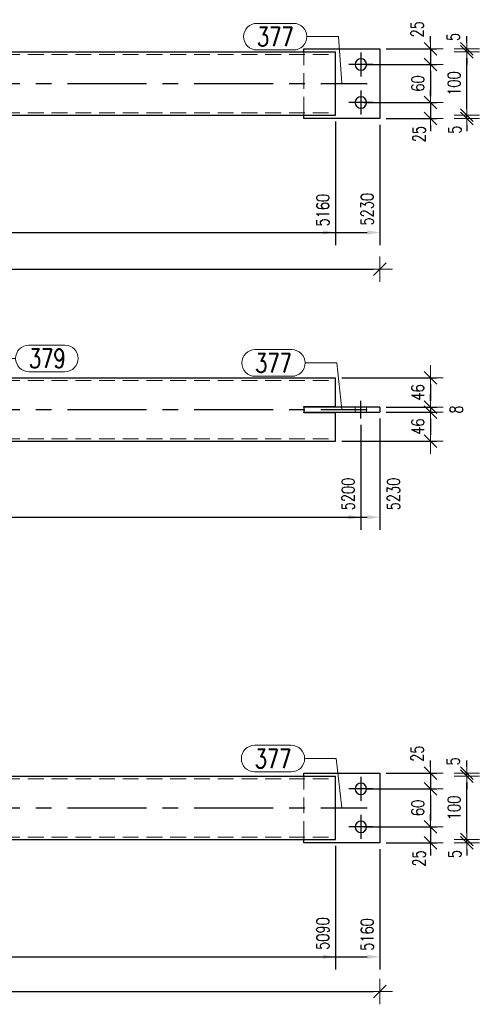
# Model space of a CAD drawing. Header units: millimetres. Extents: x -1005 to 207, y 18226 to 18896.
# Tile 21 of 50: x -393 to -321, y 18413 to 18569. Entities that reach past the tile are written whole.
import ezdxf

# ---------------------------------------------------------------- set-up
doc = ezdxf.new("R2010")
doc.units = ezdxf.units.MM
doc.header["$LTSCALE"] = 10
doc.linetypes.add('HIDDEN', pattern=[0.375, 0.25, -0.125])
doc.linetypes.add('MITTE', pattern=[2, 1.25, -0.25, 0.25, -0.25])
doc.layers.get('Defpoints').update_dxf_attribs({"color": 1})
for name, color, linetype, lineweight in [('PS_DIM', 4, 'Continuous', 13), ('PS_Hidden', 2, 'HIDDEN', 9), ('PS_Pos', 1, 'Continuous', 15), ('PS_Shape', 161, 'Continuous', 30), ('PS_SOLID', 7, 'Continuous', 30)]:
    doc.layers.add(name, color=color, linetype=linetype, lineweight=lineweight)
doc.layers.add('PS_Mid', color=5, linetype='MITTE')
doc.styles.add('simplex', font='simplex.shx', dxfattribs={"width": 0.75})
doc.dimstyles.new('1_10_GŁ_DS1-LS10', dxfattribs={"dimtxt": 2, "dimasz": 2, "dimexe": 2, "dimexo": 1, "dimgap": 1, "dimtad": 1, "dimjust": 4, "dimdec": 0, "dimlfac": 10, "dimtxsty": 'simplex', "dimblk1": 'NONE', "dimsah": 1, "dimcen": 2, "dimclrd": 256, "dimclre": 256, "dimclrt": 3, "dimadec": 1, "dimazin": 0, "dimtfac": 1, "dimtdec": 0, "dimtmove": 2, "dimatfit": 3, "dimfxl": 1, "dimarcsym": 0})
doc.dimstyles.new('1_10_PRZ', dxfattribs={"dimtxt": 2, "dimasz": 1, "dimexe": 2, "dimexo": 5, "dimgap": 1, "dimtad": 1, "dimdec": 0, "dimlfac": 10, "dimtxsty": 'simplex', "dimblk": 'dimznak', "dimcen": 2, "dimse1": 1, "dimse2": 1, "dimclrt": 3, "dimadec": 1, "dimazin": 0, "dimtfac": 1, "dimtdec": 0, "dimtix": 1, "dimtmove": 2, "dimatfit": 3, "dimldrblk": 'dim-grot', "dimfxl": 1, "dimarcsym": 0})
doc.dimstyles.new('1_10_PRZ_DS1-LS10', dxfattribs={"dimtxt": 2, "dimasz": 1, "dimexe": 2, "dimexo": 5, "dimgap": 1, "dimtad": 1, "dimdec": 0, "dimlfac": 10, "dimtxsty": 'simplex', "dimblk": 'dimznak', "dimcen": 2, "dimse1": 1, "dimse2": 1, "dimclrt": 3, "dimadec": 1, "dimazin": 0, "dimtfac": 1, "dimtdec": 0, "dimtix": 1, "dimtmove": 2, "dimatfit": 3, "dimldrblk": 'dim-grot', "dimfxl": 1, "dimarcsym": 0})
doc.dimstyles.new('1_10_SC', dxfattribs={"dimtxt": 2, "dimasz": 1, "dimexe": 1, "dimexo": 1, "dimgap": 1, "dimtad": 1, "dimdec": 0, "dimlfac": 10, "dimtxsty": 'simplex', "dimblk": 'dimznak', "dimcen": 2, "dimclrd": 256, "dimclre": 256, "dimclrt": 3, "dimadec": 1, "dimazin": 0, "dimtfac": 1, "dimtdec": 0, "dimtix": 1, "dimtmove": 2, "dimatfit": 3, "dimldrblk": 'dim-grot', "dimfxl": 1, "dimarcsym": 0})

# ---------------------------------------------------------------- blocks, each defined once
blk = doc.blocks.new('dimznak')
at = {"color": 0}
for points in [[(0, 2), (0, -2)], [(-2, 0), (2, 0)]]:
    blk.add_lwpolyline(points, dxfattribs=at)
at = {"color": 2}
blk.add_lwpolyline([(1, 1), (-1, -1)], dxfattribs=at)
blk = doc.blocks.new('*D1498')
at = {"layer": 'Defpoints', "color": 0, "transparency": 16777216}
for p in [(-336.44, 18564.3), (-339.44, 18561.8), (-328.44, 18561.8)]:
    blk.add_point(p, dxfattribs=at)
at = {"layer": 'PS_DIM', "lineweight": -2, "transparency": 16777216}
for p, q in [((-328.44, 18565.3), (-328.44, 18566.3)), ((-335.44, 18564.3), (-327.44, 18564.3)), ((-328.44, 18564.3), (-328.44, 18561.8)), ((-338.44, 18561.8), (-327.44, 18561.8)), ((-328.44, 18560.8), (-328.44, 18559.8))]:
    blk.add_line(p, q, dxfattribs=at)
for p, rotation in [((-328.44, 18564.3), 270), ((-328.44, 18561.8), 90)]:
    blk.add_blockref('dimznak', p, dxfattribs=dict(at, rotation=rotation))
at = {"layer": 'PS_DIM', "color": 3, "transparency": 16777216, "insert": (-330.54, 18567.36), "char_height": 2, "attachment_point": 5, "rotation": 90, "style": 'simplex'}
blk.add_mtext('25', dxfattribs=at)
blk = doc.blocks.new('dim-grot')
blk.add_hatch(color=256).paths.add_polyline_path([(0, 0), (-2, 0.5), (-2, -0.5)])
blk.add_lwpolyline([(0, 0), (-2, 0.5), (-2, -0.5), (0, 0)])
blk = doc.blocks.new('*D1499')
at = {"layer": 'Defpoints', "color": 0, "transparency": 16777216}
for p in [(-339.44, 18561.8), (-339.97, 18555.8), (-328.44, 18555.8)]:
    blk.add_point(p, dxfattribs=at)
at = {"layer": 'PS_DIM', "lineweight": -2, "transparency": 16777216}
for p, q in [((-338.44, 18561.8), (-327.44, 18561.8)), ((-328.44, 18560.8), (-328.44, 18556.8)), ((-338.97, 18555.8), (-327.44, 18555.8))]:
    blk.add_line(p, q, dxfattribs=at)
for p, rotation in [((-328.44, 18561.8), 90), ((-328.44, 18555.8), 270)]:
    blk.add_blockref('dimznak', p, dxfattribs=dict(at, rotation=rotation))
at = {"layer": 'PS_DIM', "color": 3, "transparency": 16777216, "insert": (-330.44, 18558.8), "char_height": 2, "attachment_point": 5, "rotation": 90, "style": 'simplex'}
blk.add_mtext('60', dxfattribs=at)
blk = doc.blocks.new('*D1500')
at = {"layer": 'Defpoints', "color": 0, "transparency": 16777216}
for p in [(-339.97, 18555.8), (-336.44, 18553.3), (-328.44, 18553.3)]:
    blk.add_point(p, dxfattribs=at)
at = {"layer": 'PS_DIM', "lineweight": -2, "transparency": 16777216}
for p, q in [((-328.44, 18556.8), (-328.44, 18557.8)), ((-338.97, 18555.8), (-327.44, 18555.8)), ((-328.44, 18555.8), (-328.44, 18553.3)), ((-335.44, 18553.3), (-327.44, 18553.3)), ((-328.44, 18552.3), (-328.44, 18551.3))]:
    blk.add_line(p, q, dxfattribs=at)
for p, rotation in [((-328.44, 18555.8), 270), ((-328.44, 18553.3), 90)]:
    blk.add_blockref('dimznak', p, dxfattribs=dict(at, rotation=rotation))
at = {"layer": 'PS_DIM', "color": 3, "transparency": 16777216, "insert": (-330.25, 18550.82), "char_height": 2, "attachment_point": 5, "rotation": 90, "style": 'simplex'}
blk.add_mtext('25', dxfattribs=at)
blk = doc.blocks.new('*D1501')
at = {"layer": 'Defpoints', "color": 0, "transparency": 16777216}
for p in [(-343.44, 18553.8), (-322.73, 18553.8), (-348.44, 18553.3)]:
    blk.add_point(p, dxfattribs=at)
at = {"layer": 'PS_DIM', "color": 0, "lineweight": -2, "transparency": 16777216}
for p, q in [((-322.73, 18554.8), (-322.73, 18555.8)), ((-322.73, 18553.3), (-322.73, 18553.8)), ((-322.73, 18552.3), (-322.73, 18551.3))]:
    blk.add_line(p, q, dxfattribs=at)
for p, rotation in [((-322.73, 18553.8), 270), ((-322.73, 18553.3), 90)]:
    blk.add_blockref('dimznak', p, dxfattribs=dict(at, rotation=rotation))
at = {"layer": 'PS_DIM', "color": 3, "transparency": 16777216, "insert": (-324.61, 18551.51), "char_height": 2, "attachment_point": 5, "rotation": 90, "style": 'simplex'}
blk.add_mtext('5', dxfattribs=at)
blk = doc.blocks.new('*D1502')
at = {"layer": 'Defpoints', "color": 0, "transparency": 16777216}
for p in [(-343.44, 18563.8), (-322.73, 18563.8), (-343.44, 18553.8)]:
    blk.add_point(p, dxfattribs=at)
at = {"layer": 'PS_DIM', "color": 0, "lineweight": -2, "transparency": 16777216}
blk.add_line((-322.73, 18554.8), (-322.73, 18562.8), dxfattribs=at)
for p, rotation in [((-322.73, 18563.8), 90), ((-322.73, 18553.8), 270)]:
    blk.add_blockref('dimznak', p, dxfattribs=dict(at, rotation=rotation))
at = {"layer": 'PS_DIM', "color": 3, "transparency": 16777216, "insert": (-324.73, 18558.8), "char_height": 2, "attachment_point": 5, "rotation": 90, "style": 'simplex'}
blk.add_mtext('100', dxfattribs=at)
blk = doc.blocks.new('*D1503')
at = {"layer": 'Defpoints', "color": 0, "transparency": 16777216}
for p in [(-343.44, 18563.8), (-336.44, 18564.3), (-322.73, 18564.3)]:
    blk.add_point(p, dxfattribs=at)
at = {"layer": 'PS_DIM', "color": 0, "lineweight": -2, "transparency": 16777216}
for p, q in [((-322.73, 18565.3), (-322.73, 18566.3)), ((-322.73, 18563.8), (-322.73, 18564.3)), ((-322.73, 18562.8), (-322.73, 18561.8))]:
    blk.add_line(p, q, dxfattribs=at)
for p, rotation in [((-322.73, 18564.3), 270), ((-322.73, 18563.8), 90)]:
    blk.add_blockref('dimznak', p, dxfattribs=dict(at, rotation=rotation))
at = {"layer": 'PS_DIM', "color": 3, "transparency": 16777216, "insert": (-324.85, 18566.15), "char_height": 2, "attachment_point": 5, "rotation": 90, "style": 'simplex'}
blk.add_mtext('5', dxfattribs=at)
blk = doc.blocks.new('*D1504')
at = {"layer": 'Defpoints', "color": 0, "transparency": 16777216}
for p in [(-336.44, 18449.98), (-339.44, 18447.48), (-328.44, 18447.48)]:
    blk.add_point(p, dxfattribs=at)
at = {"layer": 'PS_DIM', "lineweight": -2, "transparency": 16777216}
for p, q in [((-328.44, 18450.98), (-328.44, 18451.98)), ((-335.44, 18449.98), (-327.44, 18449.98)), ((-328.44, 18449.98), (-328.44, 18447.48)), ((-338.44, 18447.48), (-327.44, 18447.48)), ((-328.44, 18446.48), (-328.44, 18445.48))]:
    blk.add_line(p, q, dxfattribs=at)
for p, rotation in [((-328.44, 18449.98), 270), ((-328.44, 18447.48), 90)]:
    blk.add_blockref('dimznak', p, dxfattribs=dict(at, rotation=rotation))
at = {"layer": 'PS_DIM', "color": 3, "transparency": 16777216, "insert": (-330.54, 18453.04), "char_height": 2, "attachment_point": 5, "rotation": 90, "style": 'simplex'}
blk.add_mtext('25', dxfattribs=at)
blk = doc.blocks.new('*D1505')
at = {"layer": 'Defpoints', "color": 0, "transparency": 16777216}
for p in [(-339.44, 18447.48), (-339.97, 18441.48), (-328.44, 18441.48)]:
    blk.add_point(p, dxfattribs=at)
at = {"layer": 'PS_DIM', "lineweight": -2, "transparency": 16777216}
for p, q in [((-338.44, 18447.48), (-327.44, 18447.48)), ((-328.44, 18446.48), (-328.44, 18442.48)), ((-338.97, 18441.48), (-327.44, 18441.48))]:
    blk.add_line(p, q, dxfattribs=at)
for p, rotation in [((-328.44, 18447.48), 90), ((-328.44, 18441.48), 270)]:
    blk.add_blockref('dimznak', p, dxfattribs=dict(at, rotation=rotation))
at = {"layer": 'PS_DIM', "color": 3, "transparency": 16777216, "insert": (-330.44, 18444.48), "char_height": 2, "attachment_point": 5, "rotation": 90, "style": 'simplex'}
blk.add_mtext('60', dxfattribs=at)
blk = doc.blocks.new('*D1506')
at = {"layer": 'Defpoints', "color": 0, "transparency": 16777216}
for p in [(-339.97, 18441.48), (-336.44, 18438.98), (-328.44, 18438.98)]:
    blk.add_point(p, dxfattribs=at)
at = {"layer": 'PS_DIM', "lineweight": -2, "transparency": 16777216}
for p, q in [((-328.44, 18442.48), (-328.44, 18443.48)), ((-338.97, 18441.48), (-327.44, 18441.48)), ((-328.44, 18441.48), (-328.44, 18438.98)), ((-335.44, 18438.98), (-327.44, 18438.98)), ((-328.44, 18437.98), (-328.44, 18436.98))]:
    blk.add_line(p, q, dxfattribs=at)
for p, rotation in [((-328.44, 18441.48), 270), ((-328.44, 18438.98), 90)]:
    blk.add_blockref('dimznak', p, dxfattribs=dict(at, rotation=rotation))
at = {"layer": 'PS_DIM', "color": 3, "transparency": 16777216, "insert": (-330.25, 18436.5), "char_height": 2, "attachment_point": 5, "rotation": 90, "style": 'simplex'}
blk.add_mtext('25', dxfattribs=at)
blk = doc.blocks.new('*D1507')
at = {"layer": 'Defpoints', "color": 0, "transparency": 16777216}
for p in [(-348.44, 18438.98), (-343.44, 18439.48), (-322.73, 18439.48)]:
    blk.add_point(p, dxfattribs=at)
at = {"layer": 'PS_DIM', "color": 0, "lineweight": -2, "transparency": 16777216}
for p, q in [((-322.73, 18440.48), (-322.73, 18441.48)), ((-322.73, 18438.98), (-322.73, 18439.48)), ((-322.73, 18437.98), (-322.73, 18436.98))]:
    blk.add_line(p, q, dxfattribs=at)
for p, rotation in [((-322.73, 18439.48), 270), ((-322.73, 18438.98), 90)]:
    blk.add_blockref('dimznak', p, dxfattribs=dict(at, rotation=rotation))
at = {"layer": 'PS_DIM', "color": 3, "transparency": 16777216, "insert": (-324.61, 18437.2), "char_height": 2, "attachment_point": 5, "rotation": 90, "style": 'simplex'}
blk.add_mtext('5', dxfattribs=at)
blk = doc.blocks.new('*D1508')
at = {"layer": 'Defpoints', "color": 0, "transparency": 16777216}
for p in [(-343.44, 18449.48), (-322.73, 18449.48), (-343.44, 18439.48)]:
    blk.add_point(p, dxfattribs=at)
at = {"layer": 'PS_DIM', "color": 0, "lineweight": -2, "transparency": 16777216}
blk.add_line((-322.73, 18440.48), (-322.73, 18448.48), dxfattribs=at)
for p, rotation in [((-322.73, 18449.48), 90), ((-322.73, 18439.48), 270)]:
    blk.add_blockref('dimznak', p, dxfattribs=dict(at, rotation=rotation))
at = {"layer": 'PS_DIM', "color": 3, "transparency": 16777216, "insert": (-324.73, 18444.48), "char_height": 2, "attachment_point": 5, "rotation": 90, "style": 'simplex'}
blk.add_mtext('100', dxfattribs=at)
blk = doc.blocks.new('*D1509')
at = {"layer": 'Defpoints', "color": 0, "transparency": 16777216}
for p in [(-336.44, 18449.98), (-322.73, 18449.98), (-343.44, 18449.48)]:
    blk.add_point(p, dxfattribs=at)
at = {"layer": 'PS_DIM', "color": 0, "lineweight": -2, "transparency": 16777216}
for p, q in [((-322.73, 18450.98), (-322.73, 18451.98)), ((-322.73, 18449.48), (-322.73, 18449.98)), ((-322.73, 18448.48), (-322.73, 18447.48))]:
    blk.add_line(p, q, dxfattribs=at)
for p, rotation in [((-322.73, 18449.98), 270), ((-322.73, 18449.48), 90)]:
    blk.add_blockref('dimznak', p, dxfattribs=dict(at, rotation=rotation))
at = {"layer": 'PS_DIM', "color": 3, "transparency": 16777216, "insert": (-324.85, 18451.83), "char_height": 2, "attachment_point": 5, "rotation": 90, "style": 'simplex'}
blk.add_mtext('5', dxfattribs=at)
blk = doc.blocks.new('*D1516')
at = {"layer": 'Defpoints', "color": 0, "transparency": 16777216}
for p in [(-343.44, 18512.35), (-336.44, 18507.75), (-328.44, 18507.75)]:
    blk.add_point(p, dxfattribs=at)
at = {"layer": 'PS_DIM', "lineweight": -2, "transparency": 16777216}
for p, q in [((-342.44, 18512.35), (-327.44, 18512.35)), ((-328.44, 18511.35), (-328.44, 18508.75)), ((-335.44, 18507.75), (-327.44, 18507.75))]:
    blk.add_line(p, q, dxfattribs=at)
for p, rotation in [((-328.44, 18512.35), 90), ((-328.44, 18507.75), 270)]:
    blk.add_blockref('dimznak', p, dxfattribs=dict(at, rotation=rotation))
at = {"layer": 'PS_DIM', "color": 3, "transparency": 16777216, "insert": (-330.44, 18510.05), "char_height": 2, "attachment_point": 5, "rotation": 90, "style": 'simplex'}
blk.add_mtext('46', dxfattribs=at)
blk = doc.blocks.new('*D1517')
at = {"layer": 'Defpoints', "color": 0, "transparency": 16777216}
for p in [(-336.44, 18507.75), (-336.44, 18506.95), (-328.44, 18506.95)]:
    blk.add_point(p, dxfattribs=at)
at = {"layer": 'PS_DIM', "lineweight": -2, "transparency": 16777216}
for p, q in [((-328.44, 18508.75), (-328.44, 18509.75)), ((-335.44, 18507.75), (-327.44, 18507.75)), ((-328.44, 18507.75), (-328.44, 18506.95)), ((-335.44, 18506.95), (-327.44, 18506.95)), ((-328.44, 18505.95), (-328.44, 18504.95))]:
    blk.add_line(p, q, dxfattribs=at)
for p, rotation in [((-328.44, 18507.75), 270), ((-328.44, 18506.95), 90)]:
    blk.add_blockref('dimznak', p, dxfattribs=dict(at, rotation=rotation))
at = {"layer": 'PS_DIM', "color": 3, "transparency": 16777216, "insert": (-324.37, 18507.35), "char_height": 2, "attachment_point": 5, "rotation": 90, "style": 'simplex'}
blk.add_mtext('8', dxfattribs=at)
blk = doc.blocks.new('*D1518')
at = {"layer": 'Defpoints', "color": 0, "transparency": 16777216}
for p in [(-336.44, 18506.95), (-343.44, 18502.35), (-328.44, 18502.35)]:
    blk.add_point(p, dxfattribs=at)
at = {"layer": 'PS_DIM', "lineweight": -2, "transparency": 16777216}
for p, q in [((-335.44, 18506.95), (-327.44, 18506.95)), ((-328.44, 18505.95), (-328.44, 18503.35)), ((-342.44, 18502.35), (-327.44, 18502.35))]:
    blk.add_line(p, q, dxfattribs=at)
for p, rotation in [((-328.44, 18506.95), 90), ((-328.44, 18502.35), 270)]:
    blk.add_blockref('dimznak', p, dxfattribs=dict(at, rotation=rotation))
at = {"layer": 'PS_DIM', "color": 3, "transparency": 16777216, "insert": (-330.44, 18504.65), "char_height": 2, "attachment_point": 5, "rotation": 90, "style": 'simplex'}
blk.add_mtext('46', dxfattribs=at)
blk = doc.blocks.new('*D1533')
at = {"layer": 'Defpoints', "color": 0, "transparency": 16777216}
for p in [(-510.15, 18553.8), (-343.44, 18553.8), (-343.44, 18535.3)]:
    blk.add_point(p, dxfattribs=at)
at = {"layer": 'PS_DIM', "lineweight": -2, "transparency": 16777216}
for p, q in [((-510.15, 18552.8), (-510.15, 18533.3)), ((-343.44, 18552.8), (-343.44, 18533.3)), ((-510.15, 18535.3), (-345.44, 18535.3))]:
    blk.add_line(p, q, dxfattribs=at)
at = {"layer": 'PS_DIM', "transparency": 16777216}
blk.add_solid([(-345.44, 18535.63), (-345.44, 18534.96), (-343.44, 18535.3)], dxfattribs=at)
at = {"layer": 'PS_DIM', "color": 3, "transparency": 16777216, "insert": (-345.46, 18538.82), "char_height": 2, "attachment_point": 5, "rotation": 90, "style": 'simplex'}
blk.add_mtext('5160', dxfattribs=at)
blk = doc.blocks.new('_None')
blk = doc.blocks.new('*D1534')
at = {"layer": 'Defpoints', "color": 0, "transparency": 16777216}
for p in [(-510.15, 18553.8), (-336.44, 18553.3), (-336.44, 18535.3)]:
    blk.add_point(p, dxfattribs=at)
at = {"layer": 'PS_DIM', "lineweight": -2, "transparency": 16777216}
for p, q in [((-510.15, 18552.8), (-510.15, 18533.3)), ((-336.44, 18552.3), (-336.44, 18533.3)), ((-510.15, 18535.3), (-338.44, 18535.3))]:
    blk.add_line(p, q, dxfattribs=at)
at = {"layer": 'PS_DIM', "transparency": 16777216}
blk.add_solid([(-338.44, 18535.63), (-338.44, 18534.96), (-336.44, 18535.3)], dxfattribs=at)
at = {"layer": 'PS_DIM', "color": 3, "transparency": 16777216, "insert": (-338.46, 18538.96), "char_height": 2, "attachment_point": 5, "rotation": 90, "style": 'simplex'}
blk.add_mtext('5230', dxfattribs=at)
blk = doc.blocks.new('*D1540')
at = {"layer": 'Defpoints', "color": 0, "transparency": 16777216}
for p in [(-339.44, 18505.95), (-510.15, 18502.35), (-339.44, 18490.35)]:
    blk.add_point(p, dxfattribs=at)
at = {"layer": 'PS_DIM', "lineweight": -2, "transparency": 16777216}
for p, q in [((-339.44, 18504.95), (-339.44, 18488.35)), ((-510.15, 18501.35), (-510.15, 18488.35)), ((-510.15, 18490.35), (-341.44, 18490.35))]:
    blk.add_line(p, q, dxfattribs=at)
at = {"layer": 'PS_DIM', "transparency": 16777216}
blk.add_solid([(-341.44, 18490.69), (-341.44, 18490.02), (-339.44, 18490.35)], dxfattribs=at)
at = {"layer": 'PS_DIM', "color": 3, "transparency": 16777216, "insert": (-341.46, 18494.02), "char_height": 2, "attachment_point": 5, "rotation": 90, "style": 'simplex'}
blk.add_mtext('5200', dxfattribs=at)
blk = doc.blocks.new('*D1541')
at = {"layer": 'Defpoints', "color": 0, "transparency": 16777216}
for p in [(-336.44, 18506.95), (-510.15, 18502.35), (-336.44, 18490.35)]:
    blk.add_point(p, dxfattribs=at)
at = {"layer": 'PS_DIM', "lineweight": -2, "transparency": 16777216}
for p, q in [((-336.44, 18505.95), (-336.44, 18488.35)), ((-510.15, 18501.35), (-510.15, 18488.35)), ((-510.15, 18490.35), (-338.44, 18490.35))]:
    blk.add_line(p, q, dxfattribs=at)
at = {"layer": 'PS_DIM', "transparency": 16777216}
blk.add_solid([(-338.44, 18490.69), (-338.44, 18490.02), (-336.44, 18490.35)], dxfattribs=at)
at = {"layer": 'PS_DIM', "color": 3, "transparency": 16777216, "insert": (-334.28, 18494.02), "char_height": 2, "attachment_point": 5, "rotation": 90, "style": 'simplex'}
blk.add_mtext('5230', dxfattribs=at)
blk = doc.blocks.new('*D1547')
at = {"layer": 'Defpoints', "color": 0, "transparency": 16777216}
for p in [(-510.15, 18439.48), (-343.44, 18439.48), (-343.44, 18420.98)]:
    blk.add_point(p, dxfattribs=at)
at = {"layer": 'PS_DIM', "lineweight": -2, "transparency": 16777216}
for p, q in [((-510.15, 18438.48), (-510.15, 18418.98)), ((-343.44, 18438.48), (-343.44, 18418.98)), ((-510.15, 18420.98), (-345.44, 18420.98))]:
    blk.add_line(p, q, dxfattribs=at)
at = {"layer": 'PS_DIM', "transparency": 16777216}
blk.add_solid([(-345.44, 18421.31), (-345.44, 18420.65), (-343.44, 18420.98)], dxfattribs=at)
at = {"layer": 'PS_DIM', "color": 3, "transparency": 16777216, "insert": (-345.46, 18424.64), "char_height": 2, "attachment_point": 5, "rotation": 90, "style": 'simplex'}
blk.add_mtext('5090', dxfattribs=at)
blk = doc.blocks.new('*D1548')
at = {"layer": 'Defpoints', "color": 0, "transparency": 16777216}
for p in [(-510.15, 18439.48), (-336.44, 18438.98), (-336.44, 18420.98)]:
    blk.add_point(p, dxfattribs=at)
at = {"layer": 'PS_DIM', "lineweight": -2, "transparency": 16777216}
for p, q in [((-510.15, 18438.48), (-510.15, 18418.98)), ((-336.44, 18437.98), (-336.44, 18418.98)), ((-510.15, 18420.98), (-338.44, 18420.98))]:
    blk.add_line(p, q, dxfattribs=at)
at = {"layer": 'PS_DIM', "transparency": 16777216}
blk.add_solid([(-338.44, 18421.31), (-338.44, 18420.65), (-336.44, 18420.98)], dxfattribs=at)
at = {"layer": 'PS_DIM', "color": 3, "transparency": 16777216, "insert": (-338.46, 18424.5), "char_height": 2, "attachment_point": 5, "rotation": 90, "style": 'simplex'}
blk.add_mtext('5160', dxfattribs=at)
blk = doc.blocks.new('*D1584')
at = {"layer": 'Defpoints', "color": 0, "transparency": 16777216}
for p in [(-517.15, 18558.8), (-336.44, 18558.8), (-336.44, 18529.51)]:
    blk.add_point(p, dxfattribs=at)
at = {"layer": 'PS_DIM', "color": 0, "lineweight": -2, "transparency": 16777216}
blk.add_line((-516.15, 18529.51), (-337.44, 18529.51), dxfattribs=at)
at = {"layer": 'PS_DIM', "color": 0, "lineweight": -2, "transparency": 16777216, "rotation": 180}
blk.add_blockref('dimznak', (-517.15, 18529.51), dxfattribs=at)
at = {"layer": 'PS_DIM', "color": 0, "lineweight": -2, "transparency": 16777216}
blk.add_blockref('dimznak', (-336.44, 18529.51), dxfattribs=at)
at = {"layer": 'PS_DIM', "color": 3, "transparency": 16777216, "insert": (-426.79, 18531.55), "char_height": 2, "attachment_point": 5, "style": 'simplex'}
blk.add_mtext('5300', dxfattribs=at)
blk = doc.blocks.new('*D1585')
at = {"layer": 'Defpoints', "color": 0, "transparency": 16777216}
for p in [(-517.15, 18444.48), (-336.44, 18444.48), (-336.44, 18415.48)]:
    blk.add_point(p, dxfattribs=at)
at = {"layer": 'PS_DIM', "color": 0, "lineweight": -2, "transparency": 16777216}
blk.add_line((-516.15, 18415.48), (-337.44, 18415.48), dxfattribs=at)
at = {"layer": 'PS_DIM', "color": 0, "lineweight": -2, "transparency": 16777216, "rotation": 180}
blk.add_blockref('dimznak', (-517.15, 18415.48), dxfattribs=at)
at = {"layer": 'PS_DIM', "color": 0, "lineweight": -2, "transparency": 16777216}
blk.add_blockref('dimznak', (-336.44, 18415.48), dxfattribs=at)
at = {"layer": 'PS_DIM', "color": 3, "transparency": 16777216, "insert": (-426.79, 18417.52), "char_height": 2, "attachment_point": 5, "style": 'simplex'}
blk.add_mtext('5230', dxfattribs=at)
blk = doc.blocks.new('*X683')
at = {"color": 1}
for p, q in [((-427.79, 18681.35), (-427.79, 18682.1)), ((-427.56, 18680.81), (-427.79, 18681.35)), ((-425.79, 18681.35), (-425.79, 18682.1)), ((-425.56, 18680.81), (-425.79, 18681.35)), ((-428.02, 18679.73), (-427.56, 18680.81)), ((-427.56, 18678.64), (-428.02, 18679.73)), ((-426.02, 18679.73), (-425.56, 18680.81)), ((-425.56, 18678.64), (-426.02, 18679.73)), ((-428.02, 18677.56), (-427.56, 18678.64)), ((-426.02, 18677.56), (-425.56, 18678.64)), ((-427.56, 18676.48), (-428.02, 18677.56)), ((-425.56, 18676.48), (-426.02, 18677.56)), ((-428.02, 18675.39), (-427.56, 18676.48)), ((-427.56, 18674.31), (-428.02, 18675.39)), ((-426.02, 18675.39), (-425.56, 18676.48)), ((-425.56, 18674.31), (-426.02, 18675.39)), ((-428.02, 18673.23), (-427.56, 18674.31)), ((-426.02, 18673.23), (-425.56, 18674.31)), ((-427.79, 18672.68), (-428.02, 18673.23)), ((-427.79, 18672.1), (-427.79, 18672.68)), ((-425.79, 18672.68), (-426.02, 18673.23)), ((-425.79, 18672.1), (-425.79, 18672.68))]:
    blk.add_line(p, q, dxfattribs=at)
at = {"layer": 'PS_Hidden', "color": 2, "linetype": 'HIDDEN'}
for p, q in [((-510.15, 18681.7), (-427.79, 18681.7)), ((-505.15, 18682.1), (-505.15, 18681.7)), ((-505.15, 18681.7), (-505.15, 18672.5)), ((-425.79, 18681.7), (-343.44, 18681.7)), ((-348.44, 18682.1), (-348.44, 18681.7)), ((-348.44, 18672.5), (-348.44, 18681.7)), ((-510.15, 18672.5), (-427.79, 18672.5)), ((-505.15, 18672.5), (-505.15, 18672.1)), ((-425.79, 18672.5), (-343.44, 18672.5)), ((-348.44, 18672.5), (-348.44, 18672.1))]:
    blk.add_line(p, q, dxfattribs=at)
at = {"layer": 'PS_Mid', "color": 5, "linetype": 'MITTE'}
for p, q in [((-514.15, 18682), (-514.15, 18678.2)), ((-339.44, 18682), (-339.44, 18678.2)), ((-512.25, 18680.1), (-516.05, 18680.1)), ((-337.54, 18680.1), (-341.34, 18680.1)), ((-515.15, 18677.1), (-427.79, 18677.1)), ((-425.79, 18677.1), (-338.44, 18677.1)), ((-514.15, 18676), (-514.15, 18672.2)), ((-339.44, 18676), (-339.44, 18672.2)), ((-512.25, 18674.1), (-516.05, 18674.1)), ((-337.54, 18674.1), (-341.34, 18674.1)), ((-455.79, 18669), (-455.79, 18665.2)), ((-397.79, 18669), (-397.79, 18665.2)), ((-453.89, 18667.1), (-457.69, 18667.1)), ((-395.89, 18667.1), (-399.69, 18667.1))]:
    blk.add_line(p, q, dxfattribs=at)
at = {"layer": 'PS_SOLID', "color": 7, "linetype": 'Continuous'}
for p, q in [((-517.15, 18682.6), (-505.15, 18682.6)), ((-517.15, 18671.6), (-517.15, 18682.6)), ((-510.15, 18672.1), (-510.15, 18682.1)), ((-510.15, 18682.1), (-427.79, 18682.1)), ((-505.15, 18682.6), (-505.15, 18682.1)), ((-425.79, 18682.1), (-343.44, 18682.1)), ((-348.44, 18682.6), (-336.44, 18682.6)), ((-348.44, 18682.1), (-348.44, 18682.6)), ((-343.44, 18672.1), (-343.44, 18682.1)), ((-336.44, 18682.6), (-336.44, 18671.6)), ((-510.15, 18672.1), (-427.79, 18672.1)), ((-505.15, 18672.1), (-505.15, 18671.6)), ((-458.79, 18666.1), (-458.79, 18672.1)), ((-446.79, 18672.1), (-446.79, 18669.1)), ((-425.79, 18672.1), (-343.44, 18672.1)), ((-406.79, 18669.1), (-406.79, 18672.1)), ((-394.79, 18672.1), (-394.79, 18666.1)), ((-348.44, 18671.6), (-348.44, 18672.1)), ((-505.15, 18671.6), (-517.15, 18671.6)), ((-336.44, 18671.6), (-348.44, 18671.6)), ((-454.79, 18664.1), (-446.79, 18669.1)), ((-406.79, 18669.1), (-398.79, 18664.1)), ((-458.79, 18666.1), (-456.79, 18664.1)), ((-396.79, 18664.1), (-394.79, 18666.1)), ((-454.79, 18664.1), (-456.79, 18664.1)), ((-396.79, 18664.1), (-398.79, 18664.1))]:
    blk.add_line(p, q, dxfattribs=at)
at = {"layer": 'PS_SOLID', "color": 7, "extrusion": (0, 0, -1)}
for centre in [(514.15, 18680.1), (339.44, 18680.1), (514.15, 18674.1), (339.44, 18674.1), (455.79, 18667.1), (397.79, 18667.1)]:
    blk.add_circle(centre, 0.9, dxfattribs=at)
blk = doc.blocks.new('*X687')
at = {"color": 1}
for p, q in [((-355.86, 18686.6), (-350.08, 18686.6)), ((-347.98, 18684.5), (-342.98, 18684.5)), ((-342.44, 18677.1), (-342.98, 18684.5)), ((-355.86, 18682.4), (-350.08, 18682.4))]:
    blk.add_line(p, q, dxfattribs=at)
for centre, start, end in [((-355.86, 18684.5), 90, 270), ((-350.08, 18684.5), 270, 90)]:
    blk.add_arc(centre, 2.1, start, end, dxfattribs=at)
at = {"color": 30, "style": 'simplex', "width": 0.75}
blk.add_text('377', height=3, dxfattribs=at).set_placement((-355.86, 18683))
blk = doc.blocks.new('*X690')
at = {"color": 1}
for p, q in [((-427.79, 18630.65), (-427.79, 18630.06)), ((-427.79, 18630.06), (-427.56, 18629.52)), ((-425.79, 18630.65), (-425.79, 18630.06)), ((-425.79, 18630.06), (-425.56, 18629.52)), ((-427.56, 18629.52), (-428.02, 18628.44)), ((-428.02, 18628.44), (-427.56, 18627.36)), ((-425.56, 18629.52), (-426.02, 18628.44)), ((-426.02, 18628.44), (-425.56, 18627.36)), ((-427.56, 18627.36), (-428.02, 18626.27)), ((-425.56, 18627.36), (-426.02, 18626.27)), ((-428.02, 18626.27), (-427.56, 18625.19)), ((-426.02, 18626.27), (-425.56, 18625.19)), ((-427.56, 18625.19), (-428.02, 18624.1)), ((-428.02, 18624.1), (-427.56, 18623.02)), ((-425.56, 18625.19), (-426.02, 18624.1)), ((-426.02, 18624.1), (-425.56, 18623.02)), ((-427.56, 18623.02), (-428.02, 18621.94)), ((-425.56, 18623.02), (-426.02, 18621.94)), ((-428.02, 18621.94), (-427.79, 18621.4)), ((-427.79, 18621.4), (-427.79, 18620.65)), ((-426.02, 18621.94), (-425.79, 18621.4)), ((-425.79, 18621.4), (-425.79, 18620.65))]:
    blk.add_line(p, q, dxfattribs=at)
at = {"layer": 'PS_Hidden', "color": 2, "linetype": 'HIDDEN'}
for p, q in [((-510.15, 18630.25), (-427.79, 18630.25)), ((-425.79, 18630.25), (-343.44, 18630.25)), ((-515.05, 18626.05), (-515.05, 18625.25)), ((-513.25, 18626.05), (-513.25, 18625.25)), ((-446.79, 18626.05), (-458.79, 18626.05)), ((-458.79, 18626.05), (-458.79, 18625.25)), ((-458.79, 18625.25), (-446.79, 18625.25)), ((-456.79, 18625.25), (-456.79, 18626.05)), ((-456.69, 18626.05), (-456.69, 18625.25)), ((-454.89, 18626.05), (-454.89, 18625.25)), ((-454.79, 18626.05), (-454.79, 18625.25)), ((-446.79, 18626.05), (-446.79, 18625.25)), ((-406.79, 18626.05), (-406.79, 18625.25)), ((-406.79, 18626.05), (-394.79, 18626.05)), ((-406.79, 18625.25), (-394.79, 18625.25)), ((-398.79, 18625.25), (-398.79, 18626.05)), ((-398.69, 18626.05), (-398.69, 18625.25)), ((-396.89, 18626.05), (-396.89, 18625.25)), ((-396.79, 18626.05), (-396.79, 18625.25)), ((-394.79, 18626.05), (-394.79, 18625.25)), ((-340.34, 18626.05), (-340.34, 18625.25)), ((-338.54, 18626.05), (-338.54, 18625.25)), ((-510.15, 18621.05), (-427.79, 18621.05)), ((-425.79, 18621.05), (-343.44, 18621.05))]:
    blk.add_line(p, q, dxfattribs=at)
at = {"layer": 'PS_Mid', "color": 5, "linetype": 'MITTE'}
for p, q in [((-514.15, 18624.25), (-514.15, 18627.05)), ((-514.15, 18624.25), (-514.15, 18627.05)), ((-455.79, 18624.25), (-455.79, 18627.05)), ((-397.79, 18624.25), (-397.79, 18627.05)), ((-339.44, 18624.25), (-339.44, 18627.05)), ((-339.44, 18624.25), (-339.44, 18627.05)), ((-515.15, 18625.65), (-427.79, 18625.65)), ((-425.79, 18625.65), (-338.44, 18625.65))]:
    blk.add_line(p, q, dxfattribs=at)
at = {"layer": 'PS_SOLID', "color": 7, "linetype": 'Continuous'}
for p, q in [((-510.15, 18626.15), (-510.15, 18630.65)), ((-510.15, 18630.65), (-427.79, 18630.65)), ((-425.79, 18630.65), (-343.44, 18630.65)), ((-343.44, 18626.15), (-343.44, 18630.65)), ((-517.15, 18626.05), (-505.15, 18626.05)), ((-517.15, 18626.05), (-517.15, 18625.25)), ((-517.15, 18625.25), (-505.15, 18625.25)), ((-510.15, 18626.15), (-505.15, 18626.15)), ((-505.15, 18626.15), (-505.15, 18626.05)), ((-505.15, 18626.05), (-505.15, 18625.25)), ((-505.15, 18625.25), (-505.15, 18625.15)), ((-348.44, 18626.15), (-343.44, 18626.15)), ((-348.44, 18626.05), (-348.44, 18626.15)), ((-336.44, 18626.05), (-348.44, 18626.05)), ((-348.44, 18626.05), (-348.44, 18625.25)), ((-348.44, 18625.25), (-336.44, 18625.25)), ((-348.44, 18625.15), (-348.44, 18625.25)), ((-336.44, 18626.05), (-336.44, 18625.25)), ((-510.15, 18620.65), (-510.15, 18625.15)), ((-505.15, 18625.15), (-510.15, 18625.15)), ((-343.44, 18625.15), (-348.44, 18625.15)), ((-343.44, 18620.65), (-343.44, 18625.15)), ((-510.15, 18620.65), (-427.79, 18620.65)), ((-425.79, 18620.65), (-343.44, 18620.65))]:
    blk.add_line(p, q, dxfattribs=at)
blk = doc.blocks.new('*X692')
at = {"color": 1}
for p, q in [((-391.87, 18635.82), (-386.19, 18635.82)), ((-400.79, 18625.65), (-398.97, 18633.72)), ((-398.97, 18633.72), (-393.97, 18633.72)), ((-391.87, 18631.62), (-386.19, 18631.62))]:
    blk.add_line(p, q, dxfattribs=at)
for centre, start, end in [((-391.87, 18633.72), 90, 270), ((-386.19, 18633.72), 270, 90)]:
    blk.add_arc(centre, 2.1, start, end, dxfattribs=at)
at = {"color": 30, "style": 'simplex', "width": 0.75}
blk.add_text('379', height=3, dxfattribs=at).set_placement((-391.87, 18632.22))
blk = doc.blocks.new('*X694')
at = {"color": 1}
for p, q in [((-356.14, 18635.1), (-350.36, 18635.1)), ((-348.26, 18633), (-343.26, 18633)), ((-342.44, 18625.65), (-343.26, 18633)), ((-356.14, 18630.9), (-350.36, 18630.9))]:
    blk.add_line(p, q, dxfattribs=at)
for centre, start, end in [((-356.14, 18633), 90, 270), ((-350.36, 18633), 270, 90)]:
    blk.add_arc(centre, 2.1, start, end, dxfattribs=at)
at = {"color": 30, "style": 'simplex', "width": 0.75}
blk.add_text('377', height=3, dxfattribs=at).set_placement((-356.14, 18631.5))
blk = doc.blocks.new('*X697')
at = {"color": 1}
for p, q in [((-427.79, 18567.03), (-427.79, 18567.78)), ((-425.79, 18567.03), (-425.79, 18567.78)), ((-428.02, 18565.41), (-427.56, 18566.49)), ((-427.56, 18566.49), (-427.79, 18567.03)), ((-426.02, 18565.41), (-425.56, 18566.49)), ((-425.56, 18566.49), (-425.79, 18567.03)), ((-427.56, 18564.33), (-428.02, 18565.41)), ((-425.56, 18564.33), (-426.02, 18565.41)), ((-428.02, 18563.24), (-427.56, 18564.33)), ((-427.56, 18562.16), (-428.02, 18563.24)), ((-426.02, 18563.24), (-425.56, 18564.33)), ((-425.56, 18562.16), (-426.02, 18563.24)), ((-428.02, 18561.08), (-427.56, 18562.16)), ((-426.02, 18561.08), (-425.56, 18562.16)), ((-427.56, 18559.99), (-428.02, 18561.08)), ((-428.02, 18558.91), (-427.56, 18559.99)), ((-425.56, 18559.99), (-426.02, 18561.08)), ((-426.02, 18558.91), (-425.56, 18559.99)), ((-427.79, 18558.37), (-428.02, 18558.91)), ((-425.79, 18558.37), (-426.02, 18558.91)), ((-427.79, 18557.78), (-427.79, 18558.37)), ((-425.79, 18557.78), (-425.79, 18558.37))]:
    blk.add_line(p, q, dxfattribs=at)
at = {"layer": 'PS_Hidden', "color": 2, "linetype": 'HIDDEN'}
for p, q in [((-505.15, 18567.78), (-505.15, 18567.38)), ((-348.44, 18567.78), (-348.44, 18567.38)), ((-510.15, 18567.38), (-427.79, 18567.38)), ((-505.15, 18567.38), (-505.15, 18558.18)), ((-425.79, 18567.38), (-343.44, 18567.38)), ((-348.44, 18558.18), (-348.44, 18567.38)), ((-510.15, 18558.18), (-427.79, 18558.18)), ((-505.15, 18558.18), (-505.15, 18557.78)), ((-425.79, 18558.18), (-343.44, 18558.18)), ((-348.44, 18558.18), (-348.44, 18557.78))]:
    blk.add_line(p, q, dxfattribs=at)
at = {"layer": 'PS_Mid', "color": 5, "linetype": 'MITTE'}
for p, q in [((-514.15, 18567.68), (-514.15, 18563.88)), ((-339.44, 18567.68), (-339.44, 18563.88)), ((-512.25, 18565.78), (-516.05, 18565.78)), ((-337.54, 18565.78), (-341.34, 18565.78)), ((-515.15, 18562.78), (-427.79, 18562.78)), ((-514.15, 18561.68), (-514.15, 18557.88)), ((-425.79, 18562.78), (-338.44, 18562.78)), ((-339.44, 18561.68), (-339.44, 18557.88)), ((-512.25, 18559.78), (-516.05, 18559.78)), ((-337.54, 18559.78), (-341.34, 18559.78)), ((-455.79, 18554.68), (-455.79, 18550.88)), ((-397.79, 18554.68), (-397.79, 18550.88)), ((-453.89, 18552.78), (-457.69, 18552.78)), ((-395.89, 18552.78), (-399.69, 18552.78))]:
    blk.add_line(p, q, dxfattribs=at)
at = {"layer": 'PS_SOLID', "color": 7, "linetype": 'Continuous'}
for p, q in [((-517.15, 18568.28), (-505.15, 18568.28)), ((-517.15, 18557.28), (-517.15, 18568.28)), ((-510.15, 18557.78), (-510.15, 18567.78)), ((-510.15, 18567.78), (-427.79, 18567.78)), ((-505.15, 18568.28), (-505.15, 18567.78)), ((-425.79, 18567.78), (-343.44, 18567.78)), ((-348.44, 18568.28), (-336.44, 18568.28)), ((-348.44, 18567.78), (-348.44, 18568.28)), ((-343.44, 18557.78), (-343.44, 18567.78)), ((-336.44, 18568.28), (-336.44, 18557.28)), ((-505.15, 18557.28), (-517.15, 18557.28)), ((-510.15, 18557.78), (-427.79, 18557.78)), ((-505.15, 18557.78), (-505.15, 18557.28)), ((-458.79, 18551.78), (-458.79, 18557.78)), ((-446.79, 18557.78), (-446.79, 18554.78)), ((-425.79, 18557.78), (-343.44, 18557.78)), ((-406.79, 18554.78), (-406.79, 18557.78)), ((-394.79, 18557.78), (-394.79, 18551.78)), ((-348.44, 18557.28), (-348.44, 18557.78)), ((-336.44, 18557.28), (-348.44, 18557.28)), ((-454.79, 18549.78), (-446.79, 18554.78)), ((-406.79, 18554.78), (-398.79, 18549.78)), ((-458.79, 18551.78), (-456.79, 18549.78)), ((-396.79, 18549.78), (-394.79, 18551.78)), ((-454.79, 18549.78), (-456.79, 18549.78)), ((-396.79, 18549.78), (-398.79, 18549.78))]:
    blk.add_line(p, q, dxfattribs=at)
at = {"layer": 'PS_SOLID', "color": 7, "extrusion": (0, 0, -1)}
for centre in [(514.15, 18565.78), (339.44, 18565.78), (514.15, 18559.78), (339.44, 18559.78), (455.79, 18552.78), (397.79, 18552.78)]:
    blk.add_circle(centre, 0.9, dxfattribs=at)
blk = doc.blocks.new('*X701')
at = {"color": 1}
for p, q in [((-356.22, 18572.66), (-350.43, 18572.66)), ((-348.33, 18570.56), (-343.33, 18570.56)), ((-342.44, 18562.78), (-343.33, 18570.56)), ((-356.22, 18568.46), (-350.43, 18568.46))]:
    blk.add_line(p, q, dxfattribs=at)
for centre, start, end in [((-356.22, 18570.56), 90, 270), ((-350.43, 18570.56), 270, 90)]:
    blk.add_arc(centre, 2.1, start, end, dxfattribs=at)
at = {"color": 30, "style": 'simplex', "width": 0.75}
blk.add_text('377', height=3, dxfattribs=at).set_placement((-356.22, 18569.06))

msp = doc.modelspace()

# ---------------------------------------------------------------- block references
at = {"layer": 'PS_Pos'}
for name in ['*X687', '*X692', '*X694', '*X701']:
    msp.add_blockref(name, (0, -118.3), dxfattribs=at)
at = {"layer": 'PS_Shape', "color": 40}
for name in ['*X683', '*X690', '*X697']:
    msp.add_blockref(name, (0, -118.3), dxfattribs=at)

# ---------------------------------------------------------------- dimensions: what is measured, and where the dimension line sits
at = {"layer": 'PS_DIM'}
for base, p1, p2, dimstyle, picture, middle in [((-328.44, 18561.8), (-336.44, 18564.3), (-339.44, 18561.8), '1_10_SC', '*D1498', (-330.54, 18567.36)), ((-322.73, 18564.3), (-343.44, 18563.8), (-336.44, 18564.3), '1_10_PRZ', '*D1503', (-324.85, 18566.15)), ((-328.44, 18553.3), (-339.97, 18555.8), (-336.44, 18553.3), '1_10_SC', '*D1500', (-330.25, 18550.82)), ((-322.73, 18553.8), (-348.44, 18553.3), (-343.44, 18553.8), '1_10_PRZ', '*D1501', (-324.61, 18551.51)), ((-328.44, 18506.95), (-336.44, 18507.75), (-336.44, 18506.95), '1_10_SC', '*D1517', (-324.37, 18507.35)), ((-328.44, 18447.48), (-336.44, 18449.98), (-339.44, 18447.48), '1_10_SC', '*D1504', (-330.54, 18453.04)), ((-322.73, 18449.98), (-343.44, 18449.48), (-336.44, 18449.98), '1_10_PRZ', '*D1509', (-324.85, 18451.83)), ((-328.44, 18438.98), (-339.97, 18441.48), (-336.44, 18438.98), '1_10_SC', '*D1506', (-330.25, 18436.5)), ((-322.73, 18439.48), (-348.44, 18438.98), (-343.44, 18439.48), '1_10_PRZ', '*D1507', (-324.61, 18437.2))]:
    dim = msp.add_linear_dim(base=base, p1=p1, p2=p2, angle=90, dimstyle=dimstyle, dxfattribs=at)
    dim.commit()
    dim.dimension.update_dxf_attribs({"geometry": picture, "text_midpoint": middle, "dimtype": 160})
for base, p1, p2, dimstyle, picture, middle in [((-322.73, 18563.8), (-343.44, 18553.8), (-343.44, 18563.8), '1_10_PRZ', '*D1502', (-324.73, 18558.8)), ((-328.44, 18555.8), (-339.44, 18561.8), (-339.97, 18555.8), '1_10_SC', '*D1499', (-330.44, 18558.8)), ((-328.44, 18507.75), (-343.44, 18512.35), (-336.44, 18507.75), '1_10_SC', '*D1516', (-330.44, 18510.05)), ((-328.44, 18502.35), (-336.44, 18506.95), (-343.44, 18502.35), '1_10_SC', '*D1518', (-330.44, 18504.65)), ((-322.73, 18449.48), (-343.44, 18439.48), (-343.44, 18449.48), '1_10_PRZ', '*D1508', (-324.73, 18444.48)), ((-328.44, 18441.48), (-339.44, 18447.48), (-339.97, 18441.48), '1_10_SC', '*D1505', (-330.44, 18444.48))]:
    dim = msp.add_linear_dim(base=base, p1=p1, p2=p2, angle=90, dimstyle=dimstyle, dxfattribs=at)
    dim.commit()
    dim.dimension.update_dxf_attribs({"geometry": picture, "text_midpoint": middle})
for base, p1, p2, text, picture, middle in [((-336.44, 18529.51), (-517.15, 18558.8), (-336.44, 18558.8), '5300', '*D1584', (-426.79, 18531.55)), ((-336.44, 18415.48), (-517.15, 18444.48), (-336.44, 18444.48), '5230', '*D1585', (-426.79, 18417.52))]:
    dim = msp.add_linear_dim(base=base, p1=p1, p2=p2, text=text, dimstyle='1_10_PRZ_DS1-LS10', dxfattribs=at)
    dim.commit()
    dim.dimension.update_dxf_attribs({"geometry": picture, "text_midpoint": middle, "dimtype": 160})
for base, p1, p2, text, picture, middle in [((-343.44, 18535.3), (-510.15, 18553.8), (-343.44, 18553.8), '5160', '*D1533', (-345.46, 18538.82)), ((-336.44, 18535.3), (-510.15, 18553.8), (-336.44, 18553.3), '5230', '*D1534', (-338.46, 18538.96)), ((-336.44, 18490.35), (-510.15, 18502.35), (-336.44, 18506.95), '5230', '*D1541', (-334.28, 18494.02)), ((-339.44, 18490.35), (-510.15, 18502.35), (-339.44, 18505.95), '5200', '*D1540', (-341.46, 18494.02)), ((-343.44, 18420.98), (-510.15, 18439.48), (-343.44, 18439.48), '5090', '*D1547', (-345.46, 18424.64)), ((-336.44, 18420.98), (-510.15, 18439.48), (-336.44, 18438.98), '5160', '*D1548', (-338.46, 18424.5))]:
    dim = msp.add_linear_dim(base=base, p1=p1, p2=p2, text=text, dimstyle='1_10_GŁ_DS1-LS10', dxfattribs=at)
    dim.commit()
    dim.dimension.update_dxf_attribs({"geometry": picture, "text_midpoint": middle, "dimtype": 160, "text_rotation": 90})

doc.saveas('drawing.dxf')
